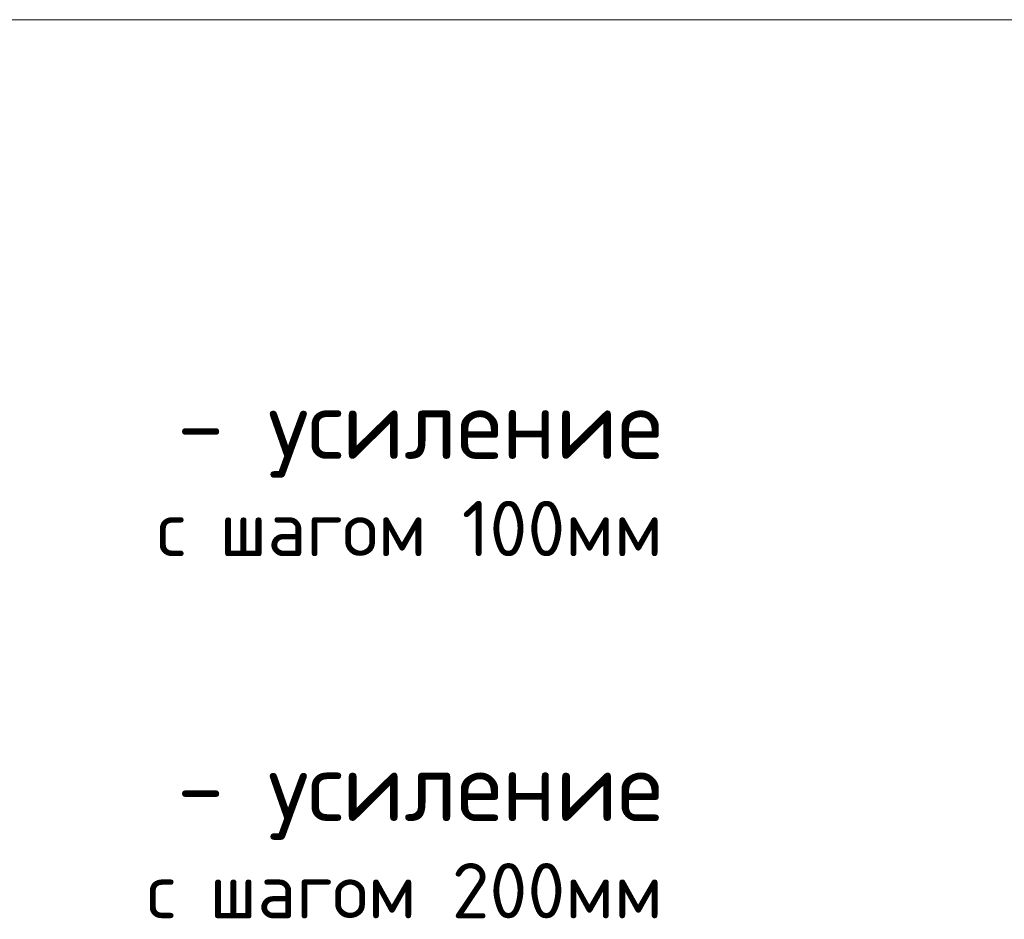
# Model space of a CAD drawing. Header units: metres. Extents: x -38 to 98, y -15 to 21.
# Tile 132 of 147: x 77.137 to 77.672, y 7.984 to 8.472. Entities that reach past the tile are written whole.
import ezdxf

# ---------------------------------------------------------------- set-up
doc = ezdxf.new("R2010")
doc.units = ezdxf.units.M
doc.layers.add('XR$4$Текст_ примечание', color=7, linetype='Continuous', lineweight=13)

msp = doc.modelspace()

# ---------------------------------------------------------------- linework, layer by layer
at = {"layer": 'XR$4$Текст_ примечание', "color": 7, "linetype": 'Continuous', "lineweight": 13, "transparency": 33554687}
msp.add_line((86.41979, 8.47171), (67.91979, 8.47171), dxfattribs=at)

# ---------------------------------------------------------------- texts
at = {"color": 7, "linetype": 'Continuous', "lineweight": 13, "transparency": 33554687, "char_height": 0.0375, "attachment_point": 3, "line_spacing_factor": 0.963855}
for s, insert, width in [('\\A1;{\\fISOCPEUR|i0|b0;\\H0.037500;\\W1.000000;\\C7;- усиление}\\P{\\fISOCPEUR|i0|b0;\\H0.030000;\\W1.000000;\\C7;с шагом 100мм}\\P', (77.48651, 8.27088), 0.3287813), ('\\A1;{\\fISOCPEUR|i0|b0;\\H0.037500;\\W1.000000;\\C7;- усиление}\\P{\\fISOCPEUR|i0|b0;\\H0.030000;\\W1.000000;\\C7;с шагом 100мм}\\P', (77.48651, 8.27088), 0.3287813), ('\\A1;{\\fISOCPEUR|i0|b0;\\H0.037500;\\W1.000000;\\C7;- усиление}\\P{\\fISOCPEUR|i0|b0;\\H0.030000;\\W1.000000;\\C7;с шагом 200мм}\\P', (77.48651, 8.07438), 0.3550313), ('\\A1;{\\fISOCPEUR|i0|b0;\\H0.037500;\\W1.000000;\\C7;- усиление}\\P{\\fISOCPEUR|i0|b0;\\H0.030000;\\W1.000000;\\C7;с шагом 200мм}\\P', (77.48651, 8.07438), 0.3550313)]:
    msp.add_mtext(s, dxfattribs=dict(at, insert=insert, width=width))

doc.saveas('drawing.dxf')
